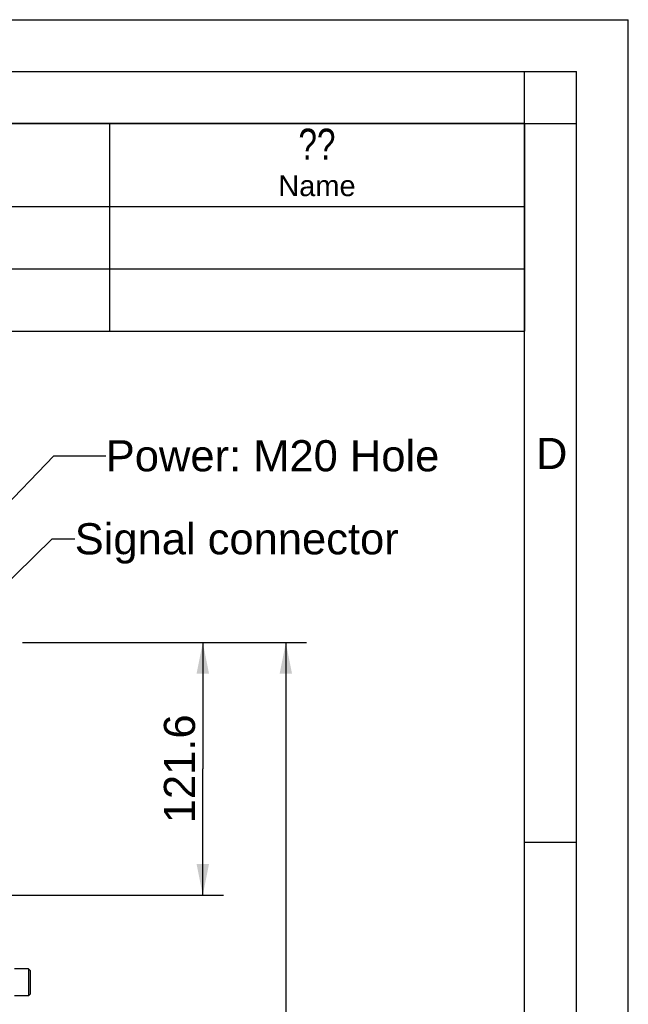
# Model space of a CAD drawing. Header units: millimetres. Extents: x 0 to 420, y 0 to 297.
# Tile 59 of 59: x 361 to 420, y 202 to 297. Entities that reach past the tile are written whole.
import ezdxf

# ---------------------------------------------------------------- set-up
doc = ezdxf.new("R2010")
doc.units = ezdxf.units.MM
doc.header["$LTSCALE"] = 23.1
doc.layers.get('0').update_dxf_attribs({"linetype": 'CONTINUOUS'})
for name, color, linetype in [('COMPONENTS', 7, 'CONTINUOUS'), ('DETAIL', 7, 'CONTINUOUS'), ('DIMENSION', 7, 'CONTINUOUS')]:
    doc.layers.add(name, color=color, linetype=linetype)
doc.styles.get("Standard").update_dxf_attribs({"font": 'arial.ttf'})
doc.styles.add('TEXTSTYLE_2', font='arial.ttf')
doc.styles.add('TEXTSTYLE_5', font='txt', dxfattribs={"width": 0.8})
doc.dimstyles.new('DIMSTYLE_14', dxfattribs={"dimtxt": 3, "dimasz": 3, "dimexe": 0.18, "dimexo": 0.0625, "dimgap": 0.09, "dimtad": 1, "dimdec": 1, "dimlfac": 5, "dimdsep": 46, "dimtxsty": 'STANDARD', "dimblk": '_FILLED', "dimblk1": '_FILLED', "dimblk2": '_FILLED', "dimcen": 0.09, "dimadec": 0, "dimazin": 0, "dimtp": 0.8, "dimtm": 0.8, "dimtfac": 1, "dimtdec": 1, "dimtofl": 0, "dimtmove": 0, "dimatfit": 3, "dimldrblk": '_FILLED', "dimfxl": 1, "dimtolj": 1, "dimarcsym": 0})
doc.dimstyles.new('DIMSTYLE_15', dxfattribs={"dimtxt": 3, "dimasz": 3, "dimexe": 0.18, "dimexo": 0.0625, "dimgap": 0.09, "dimtad": 1, "dimdec": 1, "dimlfac": 5, "dimdsep": 46, "dimtxsty": 'STANDARD', "dimblk": '_FILLED', "dimblk1": '_FILLED', "dimblk2": '_FILLED', "dimcen": 0.09, "dimadec": 0, "dimazin": 0, "dimtp": 0.5, "dimtm": 0.5, "dimtfac": 1, "dimtdec": 1, "dimtofl": 0, "dimtmove": 0, "dimatfit": 3, "dimldrblk": '_FILLED', "dimfxl": 1, "dimtolj": 1, "dimarcsym": 0})
doc.dimstyles.get("Standard").update_dxf_attribs({"dimtxt": 3, "dimasz": 3, "dimexe": 0.18, "dimexo": 0.0625, "dimgap": 0.09, "dimtad": 1, "dimdec": 3, "dimdsep": 46, "dimtxsty": 'STANDARD', "dimblk": '_FILLED', "dimblk1": '_FILLED', "dimblk2": '_FILLED', "dimcen": 0.09, "dimadec": 0, "dimazin": 0, "dimtol": 1, "dimtp": 0.001, "dimtm": 0.001, "dimtfac": 1, "dimtdec": 3, "dimtofl": 0, "dimtmove": 0, "dimatfit": 3, "dimldrblk": '_FILLED', "dimfxl": 1, "dimtolj": 1, "dimarcsym": 0})

# ---------------------------------------------------------------- blocks, each defined once
blk = doc.blocks.new('_FILLED')
at = {"color": 0, "linetype": 'BYBLOCK'}
blk.add_solid([(0, 0), (-1, 0.2), (-1, -0.2)], dxfattribs=at)
blk = doc.blocks.new('*D20')
at = {"layer": 'DIMENSION', "color": 2, "linetype": 'CONTINUOUS'}
for p, q in [((341.068, 236.99), (346.768, 236.99)), ((347.7, 236.99), (349.586, 236.99)), ((350.291, 236.99), (353.656, 236.99)), ((354.974, 236.99), (360.334, 236.99)), ((361.626, 236.99), (389, 236.99)), ((387, 236.99), (387, 194.228)), ((387, 151.465), (387, 194.228)), ((369.98, 151.465), (387.182, 151.465)), ((384.74, 151.465), (389, 151.465))]:
    blk.add_line(p, q, dxfattribs=at)
at = {"layer": 'DIMENSION', "color": 2, "linetype": 'CONTINUOUS', "xscale": 3, "yscale": 3, "zscale": 3}
for p, rotation in [((387, 236.99), 90), ((387, 151.465), 270)]:
    blk.add_blockref('_FILLED', p, dxfattribs=dict(at, rotation=rotation))
at = {"layer": 'DIMENSION', "color": 2, "linetype": 'CONTINUOUS', "insert": (383.25, 194.228), "char_height": 3, "width": 13.27138, "attachment_point": 2, "rotation": 90, "line_spacing_factor": 0.9}
blk.add_mtext('(427.6)', dxfattribs=at)
blk = doc.blocks.new('*D21')
at = {"layer": 'DIMENSION', "color": 2, "linetype": 'CONTINUOUS'}
for p, q in [((366.812, 236.99), (381, 236.99)), ((379, 236.99), (379, 224.828)), ((379, 212.665), (379, 224.828)), ((354.066, 212.665), (381, 212.665))]:
    blk.add_line(p, q, dxfattribs=at)
at = {"layer": 'DIMENSION', "color": 2, "linetype": 'CONTINUOUS', "xscale": 3, "yscale": 3, "zscale": 3}
for p, rotation in [((379, 236.99), 90), ((379, 212.665), 270)]:
    blk.add_blockref('_FILLED', p, dxfattribs=dict(at, rotation=rotation))
at = {"layer": 'DIMENSION', "color": 2, "linetype": 'CONTINUOUS', "insert": (375.25, 224.828), "char_height": 3, "width": 10.48327, "attachment_point": 2, "rotation": 90, "line_spacing_factor": 0.9}
blk.add_mtext('121.6', dxfattribs=at)
blk = doc.blocks.new('*D26')
at = {"layer": 'DIMENSION', "color": 2, "linetype": 'CONTINUOUS'}
for p, q in [((341.068, 236.99), (346.768, 236.99)), ((347.7, 236.99), (349.586, 236.99)), ((350.291, 236.99), (353.656, 236.99)), ((354.974, 236.99), (360.334, 236.99)), ((361.626, 236.99), (389, 236.99)), ((387, 236.99), (387, 194.228)), ((387, 151.465), (387, 194.228)), ((369.98, 151.465), (387.182, 151.465)), ((384.74, 151.465), (389, 151.465))]:
    blk.add_line(p, q, dxfattribs=at)
at = {"layer": 'DIMENSION', "color": 2, "linetype": 'CONTINUOUS', "xscale": 3, "yscale": 3, "zscale": 3}
for p, rotation in [((387, 236.99), 90), ((387, 151.465), 270)]:
    blk.add_blockref('_FILLED', p, dxfattribs=dict(at, rotation=rotation))
at = {"layer": 'DIMENSION', "color": 2, "linetype": 'CONTINUOUS', "insert": (383.25, 194.228), "char_height": 3, "width": 13.27138, "attachment_point": 2, "rotation": 90, "line_spacing_factor": 0.9}
blk.add_mtext('(427.6)', dxfattribs=at)

msp = doc.modelspace()

# ---------------------------------------------------------------- linework, layer by layer
at = {"color": 2, "linetype": 'CONTINUOUS'}
for p, q in [((0, 297), (420, 297)), ((420, 0), (420, 297)), ((20, 292), (415, 292)), ((410.00692, 286.94178), (410.00692, 291.94178)), ((415, 5), (415, 292)), ((235.00001, 286.99996), (410.00001, 286.99996)), ((370.00001, 286.99996), (370.00001, 266.99996)), ((409.97544, 287.00525), (414.97544, 287.00525)), ((410.00001, 286.99996), (410.00001, 266.99996)), ((235.00001, 278.99996), (410.00001, 278.99996)), ((235.00001, 272.99996), (410.00001, 272.99996)), ((235.00001, 266.99996), (410.00001, 266.99996)), ((410, 217.75), (415, 217.75))]:
    msp.add_line(p, q, dxfattribs=at)
at = {"color": 7, "linetype": 'CONTINUOUS'}
for p, q in [((410, 287), (25, 287)), ((410, 10), (410, 287))]:
    msp.add_line(p, q, dxfattribs=at)
at = {"layer": 'COMPONENTS', "color": 7, "linetype": 'CONTINUOUS'}
for p, q in [((362.22, 205.56531), (360.847, 205.56531)), ((362.22, 205.56531), (362.38, 205.40531)), ((362.22, 205.56531), (362.22, 202.96531)), ((362.38, 205.40531), (362.38, 203.12531)), ((362.22, 202.96531), (362.38, 203.12531)), ((362.22, 202.96531), (360.847, 202.96531))]:
    msp.add_line(p, q, dxfattribs=at)

# ---------------------------------------------------------------- texts
at = {"color": 2, "linetype": 'CONTINUOUS', "insert": (411.10333, 256.7095), "char_height": 3, "width": 3.0223048, "attachment_point": 1, "line_spacing_factor": 0.9, "style": 'TEXTSTYLE_2'}
msp.add_mtext('D', dxfattribs=at)
at = {"layer": 'DETAIL', "color": 2, "linetype": 'CONTINUOUS', "attachment_point": 2, "line_spacing_factor": 0.9}
for s, insert, char_height, width, style in [('?? ', (390.00001, 286.49996), 3, 7.2, 'TEXTSTYLE_5'), ('Name', (390.00001, 281.99996), 2, 7.4423792, 'TEXTSTYLE_2')]:
    msp.add_mtext(s, dxfattribs=dict(at, insert=insert, char_height=char_height, width=width, style=style))
at = {"layer": 'DETAIL', "color": 2, "linetype": 'CONTINUOUS', "char_height": 3, "attachment_point": 1, "line_spacing_factor": 0.9}
for s, insert, width in [('Power: M20 Hole', (369.6523, 256.49024), 32.0966543), ('Signal connector', (366.65956, 248.49024), 31.2379182)]:
    msp.add_mtext(s, dxfattribs=dict(at, insert=insert, width=width))

# ---------------------------------------------------------------- dimensions: what is measured, and where the dimension line sits
at = {"layer": 'DIMENSION', "color": 2, "linetype": 'CONTINUOUS'}
for picture in ['*D20', '*D26']:
    dim = msp.add_linear_dim(base=(387, 151.46531), p1=(341.06811, 236.99024), p2=(369.98, 151.46531), angle=270, text='(<>)', dimstyle='DIMSTYLE_14', dxfattribs=at)
    dim.commit()
    dim.dimension.update_dxf_attribs({"geometry": picture, "text_midpoint": (386.08048, 192.27023), "dimtype": 160})
dim = msp.add_linear_dim(base=(379, 212.66531), p1=(366.81152, 236.99024), p2=(354.06642, 212.66531), angle=270, dimstyle='DIMSTYLE_15', dxfattribs=at)
dim.commit()
dim.dimension.update_dxf_attribs({"geometry": '*D21', "text_midpoint": (379.09864, 220.14177), "dimtype": 160})

# ---------------------------------------------------------------- leaders
at = {"layer": 'DETAIL', "color": 2, "linetype": 'CONTINUOUS'}
for points in [[(333.84353, 222.90531), (364.6523, 254.99024), (369.6523, 254.99024)], [(341.39847, 224.37998), (364.49201, 246.99024), (366.65956, 246.99024)]]:
    msp.add_leader(points, dimstyle='STANDARD', override={"dimtad": 0, "dimldrblk": 'DOT'}, dxfattribs=at)

doc.saveas('drawing.dxf')
